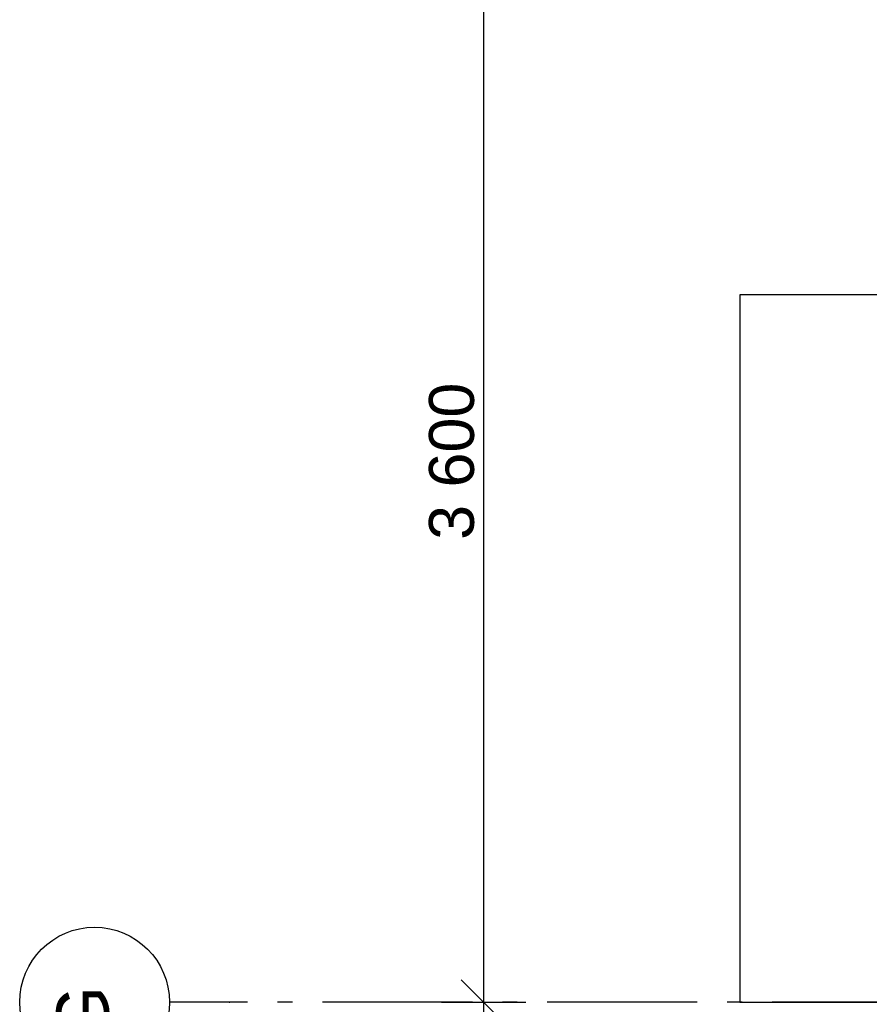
# Model space of a CAD drawing. Header units: millimetres. Extents: x -173281 to 144469, y -85977 to 83288.
# Tile 221 of 256: x -82021 to -79186, y -25824 to -22539. Entities that reach past the tile are written whole.
import ezdxf
from ezdxf.enums import TextEntityAlignment as Align

# ---------------------------------------------------------------- set-up
doc = ezdxf.new("R2010")
doc.units = ezdxf.units.MM
doc.header["$LTSCALE"] = 0.5
doc.header["$MEASUREMENT"] = 0
doc.linetypes.add('Akselinje', pattern=[1500, 1000, -200, 100, -200])
doc.linetypes.add('PLINE', pattern=[0])
for name, color, linetype in [('82-- Modullinjer', 7, 'Continuous'), ('842-M___1_50 Målsetting bygning(Nye konstruksjoner)', 7, 'Continuous'), ('tiltaksgrense', 7, 'Continuous')]:
    doc.layers.add(name, color=color, linetype=linetype)
doc.styles.add('GENERATED_STYLE_1', font='arial.ttf')
doc.styles.add('GENERATED_STYLE_2', font='arial.ttf')
doc.linetypes.add('Tiltaksgrense', pattern='A,0,[6,A-2607.111 Plan 1. etasje1.Shx,S=4.761905,R=0,X=0,Y=0],-1200,0', length=1200)
doc.dimstyles.new('GENERATED_STYLE__2', dxfattribs={"dimtxt": 150, "dimasz": 142.5, "dimexe": 0.18, "dimexo": 0.0625, "dimgap": 0, "dimtad": 1, "dimdec": 0, "dimzin": 0, "dimdsep": 46, "dimtxsty": 'GENERATED_STYLE_1', "dimblk": 'ARROWHEAD_6', "dimblk1": 'ARROWHEAD_6', "dimblk2": 'ARROWHEAD_6', "dimcen": 0.09, "dimse1": 1, "dimse2": 1, "dimclrd": 256, "dimclre": 256, "dimclrt": 256, "dimadec": 1, "dimazin": 0, "dimtfac": 1, "dimtdec": 4, "dimtmove": 0, "dimatfit": 3, "dimfxl": 1, "dimtolj": 1, "dimtzin": 0, "dimarcsym": 0})

# ---------------------------------------------------------------- blocks, each defined once
blk = doc.blocks.new('Standard grid marker[260]', base_point=(20939.5, -25816.9))
at = {"layer": '82-- Modullinjer', "linetype": 'Akselinje'}
for p, q in [((-81321.3, -25816.9), (-81521.3, -25816.9)), ((20739.5, -25816.9), (-81321.3, -25816.9))]:
    blk.add_line(p, q, dxfattribs=at)
at = {"layer": '82-- Modullinjer', "linetype": 'PLINE'}
blk.add_circle((-81771.3, -25816.9), 250, dxfattribs=at)
at = {"layer": '82-- Modullinjer', "linetype": 'Akselinje'}
blk.add_point((-81321.3, -25816.9), dxfattribs=at)
blk.add_point((-81321.3, -25816.9), dxfattribs=at)
at = {"layer": '82-- Modullinjer', "style": 'GENERATED_STYLE_2'}
for tag, p in [('AC_MarkerText_1_1', (-81898.8, -25856.9)), ('AC_MarkerText_1_0', (21062, -25856.9))]:
    blk.add_attdef(tag, text='', height=175, rotation=90, dxfattribs=at).set_placement(p, align=Align.TOP_CENTER)
blk = doc.blocks.new('*D1443')
at = {"layer": '842-M___1_50 Målsetting bygning(Nye konstruksjoner)', "linetype": 'PLINE'}
for p, q in [((-80398.2, -22291.9), (-80548.2, -22141.9)), ((-80613.8, -22216.9), (-80332.5, -22216.9)), ((-80473.2, -22216.9), (-80473.2, -25816.9)), ((-80398.2, -25891.9), (-80548.2, -25741.9)), ((-80613.8, -25816.9), (-80332.5, -25816.9))]:
    blk.add_line(p, q, dxfattribs=at)
at = {"layer": '842-M___1_50 Målsetting bygning(Nye konstruksjoner)', "insert": (-80503.2, -24274.3), "char_height": 150, "attachment_point": 7, "rotation": 90, "style": 'GENERATED_STYLE_1'}
blk.add_mtext('\\A1;{\\pql;\\fArial|b0|i0|c0|p0;\\W1.000000;3\xa0600}', dxfattribs=at)
blk = doc.blocks.new('ARROWHEAD_6')
at = {"linetype": 'Continuous'}
for p, q in [((-0.5, -0.5), (0.5, 0.5)), ((0, 0), (-1, 0))]:
    blk.add_line(p, q, dxfattribs=at)
blk = doc.blocks.new('*D1444')
at = {"layer": '842-M___1_50 Målsetting bygning(Nye konstruksjoner)', "linetype": 'PLINE'}
for p, q in [((-80398.2, -25891.9), (-80548.2, -25741.9)), ((-80613.8, -25816.9), (-80332.5, -25816.9)), ((-80473.2, -25816.9), (-80473.2, -28216.9)), ((-80398.2, -28291.9), (-80548.2, -28141.9)), ((-80613.8, -28216.9), (-80332.5, -28216.9))]:
    blk.add_line(p, q, dxfattribs=at)
at = {"layer": '842-M___1_50 Målsetting bygning(Nye konstruksjoner)', "insert": (-80503.2, -27274.3), "char_height": 150, "attachment_point": 7, "rotation": 90, "style": 'GENERATED_STYLE_1'}
blk.add_mtext('\\A1;{\\pql;\\fArial|b0|i0|c0|p0;\\W1.000000;2\xa0400}', dxfattribs=at)

msp = doc.modelspace()

# ---------------------------------------------------------------- linework, layer by layer
at = {"layer": 'tiltaksgrense', "linetype": 'Tiltaksgrense', "flags": 128}
msp.add_lwpolyline([(-55178.2, 5360.6), (-61363.2, 5360.6), (-61363.2, 4883.1), (-69171.4, 4883.1), (-69171.4, 5683.1), (-73578.2, 5683.1), (-73578.2, 6183.1), (-74668.2, 6183.1), (-74668.2, 5683.1), (-76568.2, 5683.1), (-76568.2, -11539.4), (-78159.8, -11539.4), (-78159.8, -15016.9), (-80827.2, -15016.9), (-80827.2, -20056.9), (-78159.8, -20056.9), (-78159.8, -23456.9), (-79618.2, -23456.9), (-79618.2, -25816.9), (-78459.8, -25816.9), (-78459.8, -28216.9), (-79618.2, -28216.9), (-79618.2, -30776.9), (-78618.2, -30776.9), (-78618.2, -46935.2), (-65073.2, -46935.2), (-65073.2, -49374.4), (-60100.5, -49374.4), (-60100.5, -43594.5), (-58646.7, -43594.5), (-58646.7, -35840.5), (-59912.9, -35840.5), (-59912.9, -25512.6), (-59928.6, -25512.6), (-59928.6, -1216.9), (-55178.2, -1216.9)], close=True, dxfattribs=at)

# ---------------------------------------------------------------- block references
at = {"layer": '82-- Modullinjer', "linetype": 'PLINE'}
ref = msp.add_blockref('Standard grid marker[260]', (20939.5, -25816.9), dxfattribs=at)
ref.add_attrib('AC_MarkerText_1_1', 'G', dxfattribs={"color": 7, "height": 175, "rotation": 90, "style": 'GENERATED_STYLE_2'}).set_placement((-81898.8, -25856.9), align=Align.TOP_CENTER)

# ---------------------------------------------------------------- dimensions: what is measured, and where the dimension line sits
at = {"layer": '842-M___1_50 Målsetting bygning(Nye konstruksjoner)', "linetype": 'Continuous'}
for base, p1, p2, picture, middle in [((-80473.2, -25816.9), (-81771.3, -22216.9), (-81771.3, -25816.9), '*D1443', (-80578.2, -24017)), ((-80473.2, -28216.9), (-81771.3, -25816.9), (-81771.3, -28216.9), '*D1444', (-80578.2, -27017))]:
    dim = msp.add_linear_dim(base=base, p1=p1, p2=p2, angle=270, dimstyle='GENERATED_STYLE__2', dxfattribs=at)
    dim.commit()
    dim.dimension.update_dxf_attribs({"geometry": picture, "text_midpoint": middle, "dimtype": 160, "text_rotation": 90})

doc.saveas('drawing.dxf')
